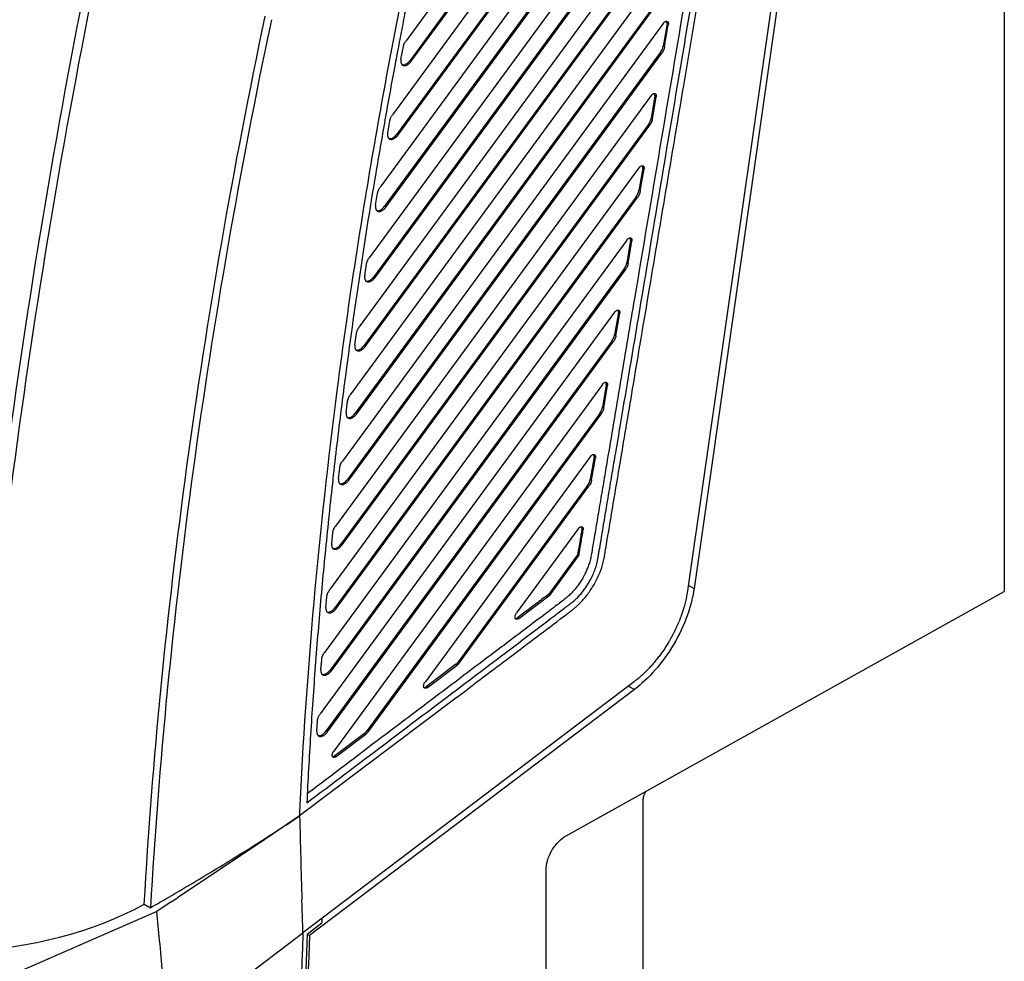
# Model space of a CAD drawing. Header units: millimetres. Extents: x -0.44 to 1.31, y -0.87 to 1.29.
# Tile 176 of 182: x 1 to 1.1, y 0.9 to 1. Entities that reach past the tile are written whole.
import ezdxf

# ---------------------------------------------------------------- set-up
doc = ezdxf.new("R2010")
doc.units = ezdxf.units.MM

msp = doc.modelspace()

# ---------------------------------------------------------------- linework, layer by layer
at = {"color": 7, "linetype": 'Continuous', "lineweight": 25}
for p, q in [((1.10449, 1.09087), (1.10449, 0.94146)), ((1.08676, 1.05581), (1.07043, 0.94156)), ((1.08749, 1.05623), (1.07114, 0.94181)), ((1.07406, 1.03828), (1.03915, 0.99065)), ((1.03929, 0.99057), (1.07421, 1.0382)), ((1.07057, 1.03623), (1.0387, 0.99275)), ((1.07304, 1.03362), (1.03738, 0.98497)), ((1.07276, 1.03052), (1.03785, 0.9829)), ((1.03799, 0.98282), (1.0729, 1.03044)), ((1.06238, 1.02833), (1.04058, 0.99858)), ((1.04072, 0.9985), (1.06253, 1.02825)), ((1.07173, 1.02586), (1.03619, 0.97737)), ((1.05732, 1.02414), (1.04015, 1.00071)), ((1.07145, 1.02275), (1.03668, 0.97532)), ((1.03682, 0.97524), (1.07159, 1.02267)), ((1.07042, 1.01809), (1.03512, 0.96992)), ((1.07014, 1.01499), (1.03563, 0.96791)), ((1.03577, 0.96782), (1.07028, 1.01491)), ((1.06912, 1.01033), (1.03416, 0.96264)), ((1.06883, 1.00722), (1.03469, 0.96065)), ((1.03483, 0.96056), (1.06897, 1.00714)), ((1.06781, 1.00256), (1.03331, 0.9555)), ((1.06822, 1.00254), (1.06781, 1.00012)), ((1.06796, 1.00004), (1.06836, 1.00245)), ((1.06822, 1.00254), (1.06836, 1.00245)), ((1.06823, 1.00263), (1.06837, 1.00254)), ((1.03961, 0.99873), (1.03987, 1.00008)), ((1.06796, 1.00004), (1.06781, 1.00012)), ((1.06753, 0.99946), (1.03386, 0.95353)), ((1.034, 0.95345), (1.06767, 0.99938)), ((1.04072, 0.9985), (1.04058, 0.99858)), ((1.06753, 0.99946), (1.06767, 0.99938)), ((1.0665, 0.9948), (1.03257, 0.94851)), ((1.06691, 0.99477), (1.06651, 0.99236)), ((1.06665, 0.99227), (1.06705, 0.99469)), ((1.06691, 0.99477), (1.06705, 0.99469)), ((1.06692, 0.99486), (1.06706, 0.99478)), ((1.06665, 0.99227), (1.06651, 0.99236)), ((1.06622, 0.99169), (1.03314, 0.94656)), ((1.03328, 0.94648), (1.06636, 0.99161)), ((1.03818, 0.99079), (1.03841, 0.9921)), ((1.06622, 0.99169), (1.06636, 0.99161)), ((1.03929, 0.99057), (1.03915, 0.99065)), ((1.06519, 0.98703), (1.03193, 0.94165)), ((1.06561, 0.98701), (1.0652, 0.98459)), ((1.06534, 0.98451), (1.06575, 0.98692)), ((1.06561, 0.9871), (1.06575, 0.98701)), ((1.06561, 0.98701), (1.06575, 0.98692)), ((1.06491, 0.98393), (1.03251, 0.93973)), ((1.03265, 0.93965), (1.06505, 0.98385)), ((1.03688, 0.98302), (1.03709, 0.9843)), ((1.06491, 0.98393), (1.06505, 0.98385)), ((1.06534, 0.98451), (1.0652, 0.98459)), ((1.03799, 0.98282), (1.03785, 0.9829)), ((1.06388, 0.97927), (1.03138, 0.93492)), ((1.0643, 0.97924), (1.06389, 0.97683)), ((1.06403, 0.97674), (1.06444, 0.97916)), ((1.0643, 0.97924), (1.06444, 0.97916)), ((1.06431, 0.97933), (1.06445, 0.97925)), ((1.03571, 0.97543), (1.0359, 0.97668)), ((1.06403, 0.97674), (1.06389, 0.97683)), ((1.0636, 0.97616), (1.03198, 0.93302)), ((1.03212, 0.93294), (1.06374, 0.97608)), ((1.03682, 0.97524), (1.03668, 0.97532)), ((1.0636, 0.97616), (1.06374, 0.97608)), ((1.06258, 0.9715), (1.03093, 0.92832)), ((1.06299, 0.97148), (1.06258, 0.96906)), ((1.06272, 0.96898), (1.06313, 0.97139)), ((1.06299, 0.97148), (1.06313, 0.97139)), ((1.063, 0.97157), (1.06314, 0.97148)), ((1.03466, 0.968), (1.03482, 0.96923)), ((1.06272, 0.96898), (1.06258, 0.96906)), ((1.06229, 0.9684), (1.03154, 0.92644)), ((1.03168, 0.92636), (1.06244, 0.96832)), ((1.03577, 0.96782), (1.03563, 0.96791)), ((1.06229, 0.9684), (1.06244, 0.96832)), ((1.06127, 0.96374), (1.03237, 0.92431)), ((1.06168, 0.96371), (1.06128, 0.9613)), ((1.06142, 0.96121), (1.06182, 0.96363)), ((1.06168, 0.96371), (1.06182, 0.96363)), ((1.06169, 0.9638), (1.06183, 0.96372)), ((1.03372, 0.96072), (1.03386, 0.96193)), ((1.03483, 0.96056), (1.03469, 0.96065)), ((1.06099, 0.96063), (1.03598, 0.92652)), ((1.03612, 0.92643), (1.06113, 0.96055)), ((1.06099, 0.96063), (1.06113, 0.96055)), ((1.06142, 0.96121), (1.06128, 0.9613)), ((1.05996, 0.95597), (1.0422, 0.93173)), ((1.06037, 0.95595), (1.05997, 0.95353)), ((1.06011, 0.95345), (1.06052, 0.95586)), ((1.06037, 0.95595), (1.06052, 0.95586)), ((1.06038, 0.95604), (1.06052, 0.95595)), ((1.03288, 0.9536), (1.03302, 0.95478)), ((1.034, 0.95345), (1.03386, 0.95353)), ((1.06011, 0.95345), (1.05997, 0.95353)), ((1.05968, 0.95287), (1.04581, 0.93394)), ((1.04595, 0.93386), (1.05982, 0.95279)), ((1.05968, 0.95287), (1.05982, 0.95279)), ((1.03216, 0.94661), (1.03227, 0.94777)), ((1.05865, 0.94821), (1.05202, 0.93916)), ((1.05907, 0.94827), (1.05922, 0.94819)), ((1.05907, 0.94818), (1.05921, 0.9481)), ((1.03328, 0.94648), (1.03314, 0.94656)), ((1.0586, 0.94542), (1.0555, 0.94119)), ((1.05564, 0.94111), (1.05874, 0.94534)), ((1.05874, 0.94534), (1.0586, 0.94542)), ((1.05737, 0.91519), (1.10449, 0.94146)), ((1.03153, 0.93976), (1.03163, 0.9409)), ((1.05229, 0.93857), (1.05564, 0.94111)), ((1.05564, 0.94111), (1.0555, 0.94119)), ((1.03265, 0.93965), (1.03251, 0.93973)), ((1.05229, 0.93857), (1.05215, 0.93865)), ((1.031, 0.93305), (1.03108, 0.93416)), ((1.04595, 0.93386), (1.04581, 0.93394)), ((1.03212, 0.93294), (1.03198, 0.93302)), ((1.04551, 0.93364), (1.04232, 0.93123)), ((1.04246, 0.93114), (1.04566, 0.93356)), ((1.04551, 0.93364), (1.04566, 0.93356)), ((1.06459, 0.93168), (1.02907, 0.90477)), ((1.06472, 0.93094), (1.02976, 0.90446)), ((1.04246, 0.93114), (1.04232, 0.93123)), ((1.04564, 0.93012), (1.02871, 0.91733)), ((1.03056, 0.92645), (1.03062, 0.92754)), ((1.03168, 0.92636), (1.03154, 0.92644)), ((1.03569, 0.92621), (1.03249, 0.9238)), ((1.03263, 0.92372), (1.03583, 0.92613)), ((1.03569, 0.92621), (1.03583, 0.92613)), ((1.03612, 0.92643), (1.03598, 0.92652)), ((1.03263, 0.92372), (1.03249, 0.9238)), ((1.06565, 0.85529), (1.06565, 0.91898)), ((1.02871, 0.91733), (1.02495, 0.91481)), ((1.02495, 0.91481), (1.01556, 0.90852)), ((1.05521, 0.8503), (1.05521, 0.91154)), ((1.01489, 0.90808), (1.01556, 0.90852)), ((1.012, 0.90784), (1.01266, 0.90746)), ((1.01489, 0.90808), (1.01336, 0.90705)), ((1.01336, 0.90705), (0.99363, 0.89844)), ((1.02951, 0.90461), (1.03108, 0.90584)), ((1.03108, 0.90629), (1.03108, 0.90584)), ((1.01456, 0.89378), (1.02907, 0.90477)), ((1.02976, 0.90446), (1.02951, 0.90461))]:
    msp.add_line(p, q, dxfattribs=at)
at = {"color": 250, "linetype": 'Continuous', "lineweight": 25}
for p, q in [((1.07051, 0.94217), (1.07114, 0.94181)), ((1.06409, 0.9313), (1.06472, 0.93094))]:
    msp.add_line(p, q, dxfattribs=at)
at = {"color": 7, "linetype": 'Continuous', "lineweight": 25}
for centre, major_axis, ratio, start_param, end_param in [((1.06787, 1.00242), (0.000254, 0.000431), 0.583769, 5.503394, 6.029313), ((1.06787, 1.00242), (0.000254, 0.000431), 0.583769, 5.293953, 5.503394), ((1.06712, 0.9999), (0.000508, 0.000861), 0.583769, 4.543462, 5.293953), ((1.04017, 0.99902), (0.000508, 0.000861), 0.583769, 3.14728, 4.543462), ((1.06656, 0.99466), (0.000254, 0.000431), 0.583769, 5.503394, 6.029313), ((1.06656, 0.99466), (0.000254, 0.000431), 0.583769, 5.293953, 5.503394), ((1.06581, 0.99213), (0.000508, 0.000861), 0.583769, 4.543462, 5.293954), ((1.03874, 0.99109), (0.000508, 0.000861), 0.583769, 3.14728, 4.543462), ((1.06526, 0.98689), (0.000254, 0.000431), 0.583769, 5.503394, 6.029313), ((1.06526, 0.98689), (0.000254, 0.000431), 0.583769, 5.293954, 5.503394), ((1.0645, 0.98437), (0.000508, 0.000861), 0.583769, 4.543462, 5.293954), ((1.03744, 0.98334), (0.000508, 0.000861), 0.583769, 3.14728, 4.543462), ((1.06395, 0.97913), (0.000254, 0.000431), 0.583769, 5.503394, 6.029313), ((1.06395, 0.97913), (0.000254, 0.000431), 0.583769, 5.293954, 5.503394), ((1.06319, 0.9766), (0.000508, 0.000861), 0.583769, 4.543462, 5.293954), ((1.03627, 0.97576), (0.000508, 0.000861), 0.583769, 3.14728, 4.543462), ((1.06264, 0.97136), (0.000254, 0.000431), 0.583769, 5.503394, 6.029313), ((1.06264, 0.97136), (0.000254, 0.000431), 0.583769, 5.293955, 5.503394), ((1.06188, 0.96884), (0.000508, 0.000861), 0.583769, 4.543462, 5.293954), ((1.03522, 0.96834), (0.000508, 0.000861), 0.583769, 3.14728, 4.543462), ((1.06133, 0.9636), (0.000254, 0.000431), 0.583769, 5.503394, 6.029313), ((1.06133, 0.9636), (0.000254, 0.000431), 0.583769, 5.293958, 5.503394), ((1.03428, 0.96108), (0.000508, 0.000861), 0.583769, 3.14728, 4.543462), ((1.06058, 0.96107), (0.000508, 0.000861), 0.583769, 4.543462, 5.293954), ((1.06002, 0.95583), (0.000254, 0.000431), 0.583769, 5.503394, 6.029313), ((1.06002, 0.95583), (0.000254, 0.000431), 0.583769, 5.293976, 5.503394), ((1.03345, 0.95397), (0.000508, 0.000861), 0.583769, 3.14728, 4.543462), ((1.05927, 0.95331), (0.000508, 0.000861), 0.583769, 4.543462, 5.293999), ((1.05872, 0.94807), (0.000254, 0.000431), 0.583769, 5.503394, 6.029313), ((1.05872, 0.94807), (0.000254, 0.000431), 0.583769, 5.294369, 5.503394), ((1.03273, 0.947), (0.000508, 0.000861), 0.583769, 3.14728, 4.543462), ((1.0321, 0.94016), (0.000508, 0.000861), 0.583769, 3.14728, 4.543462), ((1.05209, 0.93902), (0.000254, 0.000431), 0.583769, 3.14728, 4.098419), ((1.0454, 0.93438), (0.000508, 0.000861), 0.583769, 4.098406, 4.543462), ((1.03157, 0.93346), (0.000508, 0.000861), 0.583769, 3.14728, 4.543462), ((1.04226, 0.9316), (0.000254, 0.000431), 0.583769, 3.14728, 4.098408), ((1.03113, 0.92688), (0.000508, 0.000861), 0.583769, 3.14728, 4.543462), ((1.03557, 0.92695), (0.000508, 0.000861), 0.583769, 4.098408, 4.543462), ((1.03243, 0.92417), (0.000254, 0.000431), 0.583769, 3.14728, 4.098408), ((1.93152, 1.38335), (0.63777, 1.10864), 0.576371, 2.313287, 2.428009)]:
    msp.add_ellipse(centre, major_axis=major_axis, ratio=ratio, start_param=start_param, end_param=end_param, dxfattribs=at)
for points, knots in [([(1.04564, 0.93012), (1.04754, 0.93156), (1.05135, 0.93444), (1.05531, 0.93743), (1.05751, 0.93909), (1.05788, 0.93937), (1.05818, 0.9396), (1.05839, 0.93978), (1.0586, 0.93997), (1.05888, 0.94024), (1.05922, 0.9406), (1.05974, 0.94123), (1.06032, 0.94209), (1.06089, 0.9432), (1.06124, 0.94415), (1.06141, 0.94481), (1.06148, 0.94518), (1.06157, 0.94573), (1.06189, 0.94764), (1.06245, 0.95097), (1.06342, 0.95671), (1.06467, 0.96414), (1.06694, 0.97761), (1.07145, 1.00441), (1.07544, 1.02807), (1.07815, 1.04417)], [0, 0, 0, 0, 0.059294, 0.118528, 0.123121, 0.127715, 0.13012, 0.132281, 0.134546, 0.136812, 0.141368, 0.145927, 0.154984, 0.164086, 0.173169, 0.177745, 0.180036, 0.182332, 0.191519, 0.227481, 0.265018, 0.334152, 0.412014, 0.599978, 1, 1, 1, 1]), ([(1.02948, 0.91874), (1.03224, 0.92082), (1.03726, 0.92461), (1.04404, 0.92974), (1.04935, 0.93375), (1.05317, 0.93664), (1.0555, 0.9384), (1.05672, 0.93932), (1.05731, 0.93977), (1.05776, 0.94011), (1.05816, 0.94042), (1.05853, 0.94075), (1.05886, 0.9411), (1.05917, 0.94148), (1.05946, 0.94187), (1.05972, 0.94227), (1.05998, 0.94271), (1.06023, 0.94321), (1.06046, 0.94376), (1.06064, 0.94432), (1.06075, 0.94482), (1.06083, 0.94528), (1.0609, 0.9457), (1.06098, 0.94614), (1.06105, 0.94657), (1.06122, 0.94758), (1.06148, 0.94915), (1.06184, 0.95129), (1.0622, 0.95343), (1.0625, 0.95521), (1.06287, 0.95735), (1.06341, 0.96056), (1.06431, 0.96591), (1.06588, 0.97526), (1.06808, 0.98831), (1.07085, 1.00479), (1.07385, 1.02256), (1.07591, 1.03483), (1.07698, 1.04119)], [0, 0, 0, 0, 0.075598, 0.137624, 0.18608, 0.220964, 0.242284, 0.249997, 0.254349, 0.258593, 0.262217, 0.265544, 0.268821, 0.272039, 0.275186, 0.278258, 0.281252, 0.285112, 0.289015, 0.292957, 0.296883, 0.299806, 0.303015, 0.306195, 0.309349, 0.312508, 0.328183, 0.343813, 0.359421, 0.375008, 0.38283, 0.40627, 0.445329, 0.500006, 0.610861, 0.731145, 0.860858, 1, 1, 1, 1]), ([(1.07628, 1.0416), (1.07425, 1.02957), (1.0704, 1.0067), (1.06607, 0.98099), (1.06328, 0.96443), (1.0622, 0.958), (1.06147, 0.95369), (1.06111, 0.95154), (1.06075, 0.9494), (1.06047, 0.9477), (1.06025, 0.94646), (1.06013, 0.94574), (1.06003, 0.9451), (1.05988, 0.94455), (1.0597, 0.94406), (1.05952, 0.94363), (1.05934, 0.94325), (1.05913, 0.94287), (1.05889, 0.94247), (1.05858, 0.94204), (1.05825, 0.94162), (1.05788, 0.94122), (1.05748, 0.94085), (1.05703, 0.9405), (1.05653, 0.94012), (1.05591, 0.93965), (1.05472, 0.93875), (1.05248, 0.93706), (1.04879, 0.93427), (1.04366, 0.9304), (1.03708, 0.92543), (1.03222, 0.92175), (1.02955, 0.91973)], [0, 0, 0, 0, 0.265335, 0.504378, 0.567008, 0.630473, 0.646261, 0.662026, 0.677776, 0.69352, 0.699485, 0.70509, 0.709636, 0.713458, 0.716951, 0.720048, 0.722764, 0.725113, 0.728443, 0.731884, 0.735431, 0.739075, 0.742792, 0.746867, 0.751692, 0.756626, 0.763928, 0.784553, 0.818469, 0.865683, 0.926193, 1, 1, 1, 1]), ([(1.02873, 0.91776), (1.02943, 0.93266), (1.03146, 0.95547), (1.03495, 0.97885), (1.03694, 0.99062), (1.03764, 0.99455), (1.03875, 1.00048), (1.03918, 1.0027), (1.03962, 1.00493), (1.03972, 1.00542), (1.03977, 1.00567), (1.03996, 1.00642), (1.04048, 1.00792), (1.04139, 1.00933), (1.04212, 1.01011)], [0, 0, 0, 0, 0.5, 0.75, 0.75, 0.875, 0.875, 0.9375, 0.945313, 0.945313, 0.953125, 0.953125, 0.96875, 1, 1, 1, 1]), ([(1.04241, 1.00954), (1.04237, 1.00949), (1.04227, 1.00938), (1.04214, 1.00922), (1.04201, 1.00906), (1.04188, 1.00889), (1.04176, 1.00872), (1.04164, 1.00856), (1.04153, 1.00839), (1.04143, 1.00822), (1.04133, 1.00805), (1.04123, 1.00788), (1.04114, 1.00771), (1.04106, 1.00754), (1.04098, 1.00737), (1.0409, 1.0072), (1.04083, 1.00704), (1.04077, 1.00687), (1.04071, 1.00672), (1.04066, 1.00656), (1.0406, 1.00637), (1.04053, 1.00612), (1.04045, 1.0058), (1.04037, 1.00541), (1.04028, 1.00492), (1.04013, 1.0042), (1.03995, 1.00328), (1.03974, 1.00218), (1.03953, 1.0011), (1.03933, 1.00004), (1.03913, 0.999), (1.03882, 0.99735), (1.0384, 0.99508), (1.03788, 0.99219), (1.03738, 0.9893), (1.03639, 0.98352), (1.03503, 0.97489), (1.03379, 0.966), (1.03299, 0.95968), (1.03254, 0.95589), (1.03212, 0.95212), (1.03172, 0.94836), (1.03135, 0.94461), (1.031, 0.94088), (1.03068, 0.93716), (1.03039, 0.93345), (1.03012, 0.92975), (1.02988, 0.92607), (1.02966, 0.92239), (1.02954, 0.91995), (1.02948, 0.91874)], [0, 0, 0, 0, 0.002083, 0.004146, 0.006187, 0.008205, 0.010197, 0.012161, 0.014098, 0.016005, 0.017886, 0.019742, 0.021573, 0.023381, 0.025168, 0.026934, 0.028679, 0.0304, 0.032096, 0.033526, 0.035535, 0.038118, 0.041305, 0.045572, 0.050841, 0.056823, 0.068805, 0.080584, 0.092164, 0.103538, 0.114706, 0.12567, 0.156805, 0.187964, 0.219146, 0.250352, 0.375361, 0.500238, 0.541948, 0.58365, 0.625338, 0.667006, 0.708657, 0.750293, 0.791918, 0.833537, 0.875154, 0.916774, 0.958391, 1, 1, 1, 1]), ([(1.06781, 1.00256), (1.06782, 1.00258), (1.06785, 1.00261), (1.06789, 1.00265), (1.06793, 1.00269), (1.06799, 1.00274), (1.06808, 1.00279), (1.06818, 1.0028), (1.06827, 1.00278), (1.06833, 1.00272), (1.06836, 1.00264), (1.06837, 1.00258), (1.06837, 1.00254)], [0, 0, 0, 0, 0.057708, 0.114728, 0.171979, 0.230365, 0.364191, 0.500192, 0.633757, 0.770018, 0.884304, 1, 1, 1, 1]), ([(1.03987, 1.00008), (1.03987, 1.0001), (1.03988, 1.00016), (1.03991, 1.00024), (1.03993, 1.00032), (1.03998, 1.00043), (1.04005, 1.00056), (1.04012, 1.00066), (1.04015, 1.00071)], [0, 0, 0, 0, 0.125593, 0.250144, 0.374686, 0.500252, 0.750144, 1, 1, 1, 1]), ([(1.06796, 1.00004), (1.06795, 1.00001), (1.06794, 0.99996), (1.06792, 0.99987), (1.06789, 0.99979), (1.06784, 0.99967), (1.06777, 0.99953), (1.0677, 0.99943), (1.06767, 0.99938)], [0, 0, 0, 0, 0.12564, 0.250156, 0.374661, 0.500272, 0.750155, 1, 1, 1, 1]), ([(1.03961, 0.99873), (1.03961, 0.9987), (1.0396, 0.99864), (1.03959, 0.99856), (1.03959, 0.99848), (1.0396, 0.9984), (1.03962, 0.99833), (1.03964, 0.99827), (1.03966, 0.99822), (1.03969, 0.99817), (1.03973, 0.99813), (1.03977, 0.99809), (1.03981, 0.99807), (1.03986, 0.99805), (1.03993, 0.99803), (1.04003, 0.99802), (1.04017, 0.99805), (1.04031, 0.99812), (1.04046, 0.99822), (1.0406, 0.99834), (1.04068, 0.99845), (1.04072, 0.9985)], [0, 0, 0, 0, 0.042591, 0.084498, 0.125721, 0.166259, 0.206114, 0.245284, 0.28377, 0.321572, 0.35869, 0.395124, 0.430874, 0.465939, 0.500321, 0.583623, 0.666917, 0.750201, 0.833476, 0.916743, 1, 1, 1, 1]), ([(1.0665, 0.9948), (1.06651, 0.99481), (1.06654, 0.99484), (1.06658, 0.99489), (1.06662, 0.99493), (1.06669, 0.99498), (1.06677, 0.99502), (1.06687, 0.99504), (1.06696, 0.99502), (1.06702, 0.99496), (1.06706, 0.99488), (1.06706, 0.99481), (1.06706, 0.99478)], [0, 0, 0, 0, 0.057708, 0.114728, 0.171979, 0.230365, 0.364191, 0.500192, 0.633757, 0.770018, 0.884304, 1, 1, 1, 1]), ([(1.03841, 0.9921), (1.03842, 0.99213), (1.03843, 0.99218), (1.03845, 0.99226), (1.03848, 0.99235), (1.03852, 0.99246), (1.03859, 0.9926), (1.03866, 0.9927), (1.0387, 0.99275)], [0, 0, 0, 0, 0.125623, 0.250151, 0.37467, 0.500265, 0.750151, 1, 1, 1, 1]), ([(1.06665, 0.99227), (1.06664, 0.99225), (1.06663, 0.99219), (1.06661, 0.99211), (1.06658, 0.99202), (1.06653, 0.99191), (1.06646, 0.99177), (1.06639, 0.99166), (1.06636, 0.99161)], [0, 0, 0, 0, 0.12564, 0.250156, 0.374661, 0.500272, 0.750155, 1, 1, 1, 1]), ([(1.03818, 0.99079), (1.03818, 0.99076), (1.03817, 0.9907), (1.03816, 0.99061), (1.03817, 0.99053), (1.03817, 0.99046), (1.03819, 0.99039), (1.03821, 0.99033), (1.03824, 0.99028), (1.03827, 0.99023), (1.03831, 0.99019), (1.03835, 0.99016), (1.03839, 0.99013), (1.03843, 0.99011), (1.0385, 0.99009), (1.03861, 0.99009), (1.03874, 0.99012), (1.03889, 0.99019), (1.03903, 0.99029), (1.03917, 0.99041), (1.03925, 0.99052), (1.03929, 0.99057)], [0, 0, 0, 0, 0.042504, 0.084338, 0.125503, 0.165998, 0.205823, 0.244979, 0.283464, 0.32128, 0.358427, 0.394904, 0.430711, 0.465848, 0.500317, 0.583619, 0.666912, 0.750197, 0.833474, 0.916741, 1, 1, 1, 1]), ([(1.06519, 0.98703), (1.0652, 0.98705), (1.06523, 0.98708), (1.06527, 0.98712), (1.06531, 0.98716), (1.06538, 0.98721), (1.06546, 0.98726), (1.06556, 0.98727), (1.06565, 0.98725), (1.06571, 0.98719), (1.06575, 0.98711), (1.06575, 0.98705), (1.06575, 0.98701)], [0, 0, 0, 0, 0.057708, 0.114728, 0.171979, 0.230365, 0.364191, 0.500192, 0.633757, 0.770018, 0.884304, 1, 1, 1, 1]), ([(1.03709, 0.9843), (1.03709, 0.98433), (1.0371, 0.98439), (1.03713, 0.98447), (1.03716, 0.98456), (1.0372, 0.98467), (1.03727, 0.98482), (1.03734, 0.98492), (1.03738, 0.98497)], [0, 0, 0, 0, 0.125653, 0.250159, 0.374655, 0.500277, 0.750159, 1, 1, 1, 1]), ([(1.06534, 0.98451), (1.06534, 0.98448), (1.06532, 0.98443), (1.0653, 0.98434), (1.06527, 0.98426), (1.06523, 0.98414), (1.06516, 0.984), (1.06509, 0.9839), (1.06505, 0.98385)], [0, 0, 0, 0, 0.12564, 0.250156, 0.374661, 0.500272, 0.750155, 1, 1, 1, 1]), ([(1.03688, 0.98302), (1.03688, 0.98299), (1.03687, 0.98293), (1.03687, 0.98285), (1.03687, 0.98277), (1.03688, 0.9827), (1.0369, 0.98263), (1.03692, 0.98258), (1.03695, 0.98252), (1.03698, 0.98248), (1.03701, 0.98244), (1.03705, 0.98241), (1.0371, 0.98238), (1.03714, 0.98236), (1.03721, 0.98234), (1.03732, 0.98234), (1.03745, 0.98237), (1.03759, 0.98244), (1.03774, 0.98254), (1.03787, 0.98266), (1.03795, 0.98277), (1.03799, 0.98282)], [0, 0, 0, 0, 0.04242, 0.084184, 0.125292, 0.165744, 0.205541, 0.244682, 0.283168, 0.320997, 0.358172, 0.39469, 0.430553, 0.46576, 0.500312, 0.583614, 0.666908, 0.750194, 0.833471, 0.91674, 1, 1, 1, 1]), ([(1.06388, 0.97927), (1.0639, 0.97928), (1.06392, 0.97931), (1.06396, 0.97936), (1.06401, 0.9794), (1.06407, 0.97945), (1.06416, 0.97949), (1.06426, 0.97951), (1.06434, 0.97949), (1.0644, 0.97943), (1.06444, 0.97935), (1.06444, 0.97928), (1.06445, 0.97925)], [0, 0, 0, 0, 0.057708, 0.114728, 0.171979, 0.230365, 0.364191, 0.500192, 0.633757, 0.770018, 0.884304, 1, 1, 1, 1]), ([(1.0359, 0.97668), (1.0359, 0.97671), (1.03591, 0.97677), (1.03593, 0.97686), (1.03596, 0.97694), (1.03601, 0.97706), (1.03608, 0.97721), (1.03615, 0.97731), (1.03619, 0.97737)], [0, 0, 0, 0, 0.125683, 0.250167, 0.374639, 0.50029, 0.750166, 1, 1, 1, 1]), ([(1.06403, 0.97674), (1.06403, 0.97672), (1.06402, 0.97666), (1.06399, 0.97658), (1.06396, 0.97649), (1.06392, 0.97638), (1.06385, 0.97624), (1.06378, 0.97613), (1.06374, 0.97608)], [0, 0, 0, 0, 0.12564, 0.250156, 0.374661, 0.500272, 0.750155, 1, 1, 1, 1]), ([(1.03571, 0.97543), (1.03571, 0.9754), (1.0357, 0.97534), (1.0357, 0.97526), (1.0357, 0.97518), (1.03571, 0.97511), (1.03573, 0.97505), (1.03575, 0.97499), (1.03578, 0.97494), (1.03581, 0.97489), (1.03585, 0.97486), (1.03589, 0.97482), (1.03593, 0.9748), (1.03598, 0.97478), (1.03605, 0.97477), (1.03615, 0.97476), (1.03629, 0.9748), (1.03643, 0.97486), (1.03657, 0.97496), (1.0367, 0.97509), (1.03678, 0.97519), (1.03682, 0.97524)], [0, 0, 0, 0, 0.042338, 0.084034, 0.125087, 0.165499, 0.205268, 0.244395, 0.28288, 0.320723, 0.357924, 0.394483, 0.4304, 0.465675, 0.500308, 0.58361, 0.666904, 0.750191, 0.833468, 0.916738, 1, 1, 1, 1]), ([(1.06258, 0.9715), (1.06259, 0.97152), (1.06261, 0.97155), (1.06266, 0.97159), (1.0627, 0.97163), (1.06276, 0.97168), (1.06285, 0.97173), (1.06295, 0.97174), (1.06304, 0.97172), (1.0631, 0.97166), (1.06313, 0.97158), (1.06314, 0.97152), (1.06314, 0.97148)], [0, 0, 0, 0, 0.057708, 0.114728, 0.171979, 0.230365, 0.364191, 0.500192, 0.633757, 0.770018, 0.884304, 1, 1, 1, 1]), ([(1.03482, 0.96923), (1.03483, 0.96926), (1.03484, 0.96931), (1.03486, 0.9694), (1.03489, 0.96949), (1.03493, 0.96961), (1.03501, 0.96976), (1.03508, 0.96987), (1.03512, 0.96992)], [0, 0, 0, 0, 0.125713, 0.250174, 0.374624, 0.500303, 0.750174, 1, 1, 1, 1]), ([(1.06272, 0.96898), (1.06272, 0.96895), (1.06271, 0.9689), (1.06269, 0.96881), (1.06266, 0.96873), (1.06261, 0.96861), (1.06254, 0.96847), (1.06247, 0.96837), (1.06244, 0.96832)], [0, 0, 0, 0, 0.12564, 0.250156, 0.374661, 0.500272, 0.750155, 1, 1, 1, 1]), ([(1.03466, 0.968), (1.03465, 0.96797), (1.03465, 0.96791), (1.03465, 0.96783), (1.03465, 0.96776), (1.03466, 0.96769), (1.03468, 0.96763), (1.0347, 0.96757), (1.03473, 0.96752), (1.03476, 0.96747), (1.0348, 0.96744), (1.03484, 0.96741), (1.03488, 0.96738), (1.03493, 0.96737), (1.035, 0.96735), (1.0351, 0.96735), (1.03524, 0.96738), (1.03538, 0.96745), (1.03552, 0.96755), (1.03565, 0.96767), (1.03573, 0.96777), (1.03577, 0.96782)], [0, 0, 0, 0, 0.042258, 0.083888, 0.124888, 0.16526, 0.205002, 0.244116, 0.282601, 0.320457, 0.357683, 0.394282, 0.430251, 0.465591, 0.500303, 0.583606, 0.666901, 0.750187, 0.833466, 0.916737, 1, 1, 1, 1]), ([(1.06127, 0.96374), (1.06128, 0.96375), (1.06131, 0.96378), (1.06135, 0.96383), (1.06139, 0.96387), (1.06145, 0.96392), (1.06154, 0.96396), (1.06164, 0.96398), (1.06173, 0.96396), (1.06179, 0.9639), (1.06183, 0.96382), (1.06183, 0.96375), (1.06183, 0.96372)], [0, 0, 0, 0, 0.057708, 0.114728, 0.171979, 0.230365, 0.364191, 0.500192, 0.633757, 0.770018, 0.884304, 1, 1, 1, 1]), ([(1.03386, 0.96193), (1.03387, 0.96196), (1.03388, 0.96202), (1.0339, 0.96211), (1.03393, 0.9622), (1.03398, 0.96232), (1.03405, 0.96247), (1.03412, 0.96258), (1.03416, 0.96264)], [0, 0, 0, 0, 0.125744, 0.250182, 0.374608, 0.500316, 0.750181, 1, 1, 1, 1]), ([(1.03372, 0.96072), (1.03371, 0.9607), (1.03371, 0.96064), (1.03371, 0.96056), (1.03371, 0.96049), (1.03373, 0.96042), (1.03374, 0.96036), (1.03377, 0.9603), (1.0338, 0.96025), (1.03383, 0.96021), (1.03387, 0.96017), (1.03391, 0.96014), (1.03395, 0.96012), (1.034, 0.9601), (1.03407, 0.96009), (1.03417, 0.96009), (1.0343, 0.96012), (1.03444, 0.96019), (1.03458, 0.96029), (1.03471, 0.96041), (1.03479, 0.96051), (1.03483, 0.96056)], [0, 0, 0, 0, 0.042181, 0.083746, 0.124695, 0.165028, 0.204744, 0.243845, 0.282329, 0.320197, 0.35745, 0.394086, 0.430106, 0.465511, 0.500299, 0.583602, 0.666897, 0.750184, 0.833464, 0.916736, 1, 1, 1, 1]), ([(1.06142, 0.96121), (1.06141, 0.96119), (1.0614, 0.96113), (1.06138, 0.96105), (1.06135, 0.96096), (1.0613, 0.96085), (1.06123, 0.96071), (1.06116, 0.9606), (1.06113, 0.96055)], [0, 0, 0, 0, 0.12564, 0.250156, 0.374661, 0.500272, 0.750155, 1, 1, 1, 1]), ([(1.05996, 0.95597), (1.05997, 0.95599), (1.06, 0.95602), (1.06004, 0.95606), (1.06008, 0.9561), (1.06015, 0.95615), (1.06023, 0.9562), (1.06033, 0.95621), (1.06042, 0.95619), (1.06048, 0.95613), (1.06052, 0.95605), (1.06052, 0.95599), (1.06052, 0.95595)], [0, 0, 0, 0, 0.057708, 0.114728, 0.171979, 0.230365, 0.364191, 0.500192, 0.633757, 0.770018, 0.884304, 1, 1, 1, 1]), ([(1.03302, 0.95478), (1.03302, 0.95481), (1.03303, 0.95487), (1.03305, 0.95496), (1.03308, 0.95505), (1.03312, 0.95518), (1.0332, 0.95533), (1.03328, 0.95545), (1.03331, 0.9555)], [0, 0, 0, 0, 0.125774, 0.25019, 0.374592, 0.500329, 0.750189, 1, 1, 1, 1]), ([(1.03288, 0.9536), (1.03288, 0.95357), (1.03288, 0.95352), (1.03288, 0.95344), (1.03289, 0.95336), (1.0329, 0.9533), (1.03292, 0.95324), (1.03294, 0.95318), (1.03297, 0.95313), (1.03301, 0.95309), (1.03304, 0.95306), (1.03308, 0.95303), (1.03313, 0.95301), (1.03317, 0.95299), (1.03324, 0.95298), (1.03334, 0.95298), (1.03348, 0.95301), (1.03362, 0.95308), (1.03375, 0.95318), (1.03389, 0.9533), (1.03396, 0.9534), (1.034, 0.95345)], [0, 0, 0, 0, 0.042106, 0.083608, 0.124507, 0.164802, 0.204493, 0.243581, 0.282065, 0.319945, 0.357222, 0.393896, 0.429965, 0.465432, 0.500295, 0.583598, 0.666893, 0.750181, 0.833462, 0.916734, 1, 1, 1, 1]), ([(1.06011, 0.95345), (1.0601, 0.95342), (1.06009, 0.95337), (1.06007, 0.95328), (1.06004, 0.9532), (1.06, 0.95308), (1.05993, 0.95294), (1.05986, 0.95284), (1.05982, 0.95279)], [0, 0, 0, 0, 0.1256404, 0.2501558, 0.3746613, 0.5002721, 0.7501555, 1, 1, 1, 1]), ([(1.03227, 0.94777), (1.03228, 0.9478), (1.03228, 0.94786), (1.0323, 0.94795), (1.03233, 0.94805), (1.03238, 0.94818), (1.03245, 0.94834), (1.03253, 0.94845), (1.03257, 0.94851)], [0, 0, 0, 0, 0.1258051, 0.2501973, 0.3745762, 0.5003421, 0.7501968, 1, 1, 1, 1]), ([(1.05907, 0.94818), (1.05902, 0.94788), (1.05897, 0.94758), (1.05892, 0.94728), (1.05886, 0.94697), (1.05881, 0.94666), (1.05876, 0.94635), (1.05871, 0.94604), (1.05865, 0.94573), (1.0586, 0.94542)], [0, 0, 0, 0, 0.001015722, 0.001015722, 0.001015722, 0.002072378, 0.002072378, 0.002072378, 0.00312904, 0.00312904, 0.00312904, 0.00312904]), ([(1.05865, 0.94821), (1.05867, 0.94822), (1.05869, 0.94825), (1.05873, 0.9483), (1.05878, 0.94834), (1.05884, 0.94839), (1.05893, 0.94843), (1.05903, 0.94845), (1.05911, 0.94843), (1.05917, 0.94837), (1.05921, 0.94829), (1.05921, 0.94822), (1.05922, 0.94819)], [0, 0, 0, 0, 0.057708, 0.114728, 0.171979, 0.230365, 0.364191, 0.500192, 0.633757, 0.770018, 0.884304, 1, 1, 1, 1]), ([(1.05874, 0.94534), (1.05876, 0.94545), (1.05878, 0.94557), (1.05882, 0.94581), (1.05884, 0.94593), (1.0589, 0.94627), (1.05894, 0.9465), (1.05905, 0.94718), (1.05913, 0.94764), (1.05921, 0.9481)], [0, 0, 0, 0, 0.125, 0.125, 0.25, 0.25, 0.5, 0.5, 1, 1, 1, 1]), ([(1.03216, 0.94661), (1.03216, 0.94658), (1.03215, 0.94653), (1.03215, 0.94644), (1.03216, 0.94637), (1.03218, 0.9463), (1.0322, 0.94623), (1.03223, 0.94618), (1.03227, 0.94613), (1.03231, 0.94609), (1.03235, 0.94606), (1.0324, 0.94604), (1.03245, 0.94602), (1.03252, 0.94601), (1.03262, 0.94601), (1.03276, 0.94604), (1.03289, 0.94611), (1.03303, 0.94621), (1.03316, 0.94633), (1.03324, 0.94643), (1.03328, 0.94648)], [0, 0, 0, 0, 0.045507, 0.09032, 0.134439, 0.177863, 0.220594, 0.26263, 0.303973, 0.344622, 0.384576, 0.423837, 0.462404, 0.500277, 0.583582, 0.66688, 0.750171, 0.833455, 0.916731, 1, 1, 1, 1]), ([(1.03163, 0.9409), (1.03163, 0.94092), (1.03164, 0.94097), (1.03165, 0.94105), (1.03167, 0.94112), (1.03169, 0.9412), (1.03174, 0.94132), (1.03181, 0.94147), (1.03189, 0.94159), (1.03193, 0.94165)], [0, 0, 0, 0, 0.10084, 0.200558, 0.299893, 0.399593, 0.500398, 0.750226, 1, 1, 1, 1]), ([(1.07043, 0.94156), (1.07041, 0.94146), (1.07038, 0.94128), (1.07033, 0.94099), (1.07027, 0.9407), (1.07021, 0.94041), (1.07013, 0.94012), (1.07005, 0.93982), (1.06996, 0.93951), (1.06986, 0.93921), (1.06976, 0.9389), (1.06964, 0.93859), (1.06952, 0.93828), (1.06939, 0.93797), (1.06925, 0.93766), (1.0691, 0.93734), (1.06895, 0.93703), (1.06878, 0.93672), (1.06861, 0.9364), (1.06841, 0.93605), (1.06817, 0.93566), (1.0679, 0.93524), (1.0676, 0.93481), (1.06728, 0.93439), (1.06695, 0.93397), (1.0666, 0.93355), (1.06623, 0.93315), (1.06584, 0.93276), (1.06544, 0.93238), (1.06502, 0.93201), (1.06474, 0.93179), (1.06459, 0.93168)], [0, 0, 0, 0, 0.026071, 0.052338, 0.078801, 0.105459, 0.132314, 0.159365, 0.186612, 0.214055, 0.241694, 0.269529, 0.29756, 0.325787, 0.35421, 0.382829, 0.411645, 0.440656, 0.469864, 0.499267, 0.540065, 0.581808, 0.624495, 0.668127, 0.712704, 0.758225, 0.804691, 0.852101, 0.900456, 0.949756, 1, 1, 1, 1]), ([(1.07114, 0.94181), (1.071, 0.94089), (1.07076, 0.93989), (1.07002, 0.93784), (1.06953, 0.93679), (1.06835, 0.9348), (1.06767, 0.93386), (1.06622, 0.93221), (1.06546, 0.93151), (1.06472, 0.93094)], [0, 0, 0, 0, 0.25, 0.25, 0.5, 0.5, 0.75, 0.75, 1, 1, 1, 1]), ([(1.0555, 0.94119), (1.05526, 0.941), (1.05501, 0.94082), (1.05477, 0.94064), (1.05433, 0.94031), (1.05389, 0.93998), (1.05346, 0.93964), (1.05302, 0.93931), (1.05258, 0.93898), (1.05215, 0.93865)], [0, 0, 0, 0, 0.001038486, 0.001038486, 0.001038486, 0.002898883, 0.002898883, 0.002898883, 0.00475928, 0.00475928, 0.00475928, 0.00475928]), ([(1.03153, 0.93976), (1.03153, 0.93974), (1.03152, 0.93968), (1.03153, 0.9396), (1.03154, 0.93952), (1.03156, 0.93945), (1.03158, 0.93939), (1.03161, 0.93934), (1.03165, 0.93929), (1.03169, 0.93925), (1.03173, 0.93922), (1.03178, 0.9392), (1.03183, 0.93918), (1.0319, 0.93917), (1.032, 0.93917), (1.03213, 0.93921), (1.03227, 0.93928), (1.03241, 0.93938), (1.03254, 0.9395), (1.03261, 0.9396), (1.03265, 0.93965)], [0, 0, 0, 0, 0.04543, 0.09018, 0.13425, 0.17764, 0.220349, 0.262378, 0.303727, 0.344397, 0.384386, 0.423695, 0.462324, 0.500273, 0.583578, 0.666877, 0.750168, 0.833453, 0.91673, 1, 1, 1, 1]), ([(1.05229, 0.93857), (1.05227, 0.93856), (1.05223, 0.93853), (1.05218, 0.93851), (1.05213, 0.93849), (1.05208, 0.93848), (1.05202, 0.93849), (1.05195, 0.93852), (1.05189, 0.93859), (1.05187, 0.93871), (1.05187, 0.93882), (1.0519, 0.93892), (1.05194, 0.93904), (1.052, 0.93912), (1.05202, 0.93916)], [0, 0, 0, 0, 0.0553061, 0.1093755, 0.1634277, 0.2186832, 0.2866887, 0.3545853, 0.5003064, 0.6460252, 0.7139251, 0.7819216, 0.8909237, 1, 1, 1, 1]), ([(1.03108, 0.93416), (1.03108, 0.93418), (1.03109, 0.93423), (1.0311, 0.93431), (1.03112, 0.93439), (1.03114, 0.93447), (1.03119, 0.93458), (1.03126, 0.93474), (1.03134, 0.93486), (1.03138, 0.93492)], [0, 0, 0, 0, 0.100872, 0.200579, 0.299889, 0.399578, 0.500413, 0.750235, 1, 1, 1, 1]), ([(1.031, 0.93305), (1.031, 0.93302), (1.03099, 0.93296), (1.031, 0.93288), (1.03101, 0.93281), (1.03103, 0.93274), (1.03105, 0.93268), (1.03108, 0.93263), (1.03112, 0.93258), (1.03116, 0.93254), (1.0312, 0.93251), (1.03125, 0.93249), (1.0313, 0.93247), (1.03137, 0.93246), (1.03147, 0.93247), (1.03161, 0.9325), (1.03174, 0.93257), (1.03188, 0.93267), (1.032, 0.93279), (1.03208, 0.93289), (1.03212, 0.93294)], [0, 0, 0, 0, 0.045355, 0.090044, 0.134066, 0.177421, 0.22011, 0.262132, 0.303488, 0.344177, 0.3842, 0.423556, 0.462246, 0.500269, 0.583575, 0.666874, 0.750165, 0.833451, 0.916729, 1, 1, 1, 1]), ([(1.04595, 0.93386), (1.04593, 0.93384), (1.04589, 0.93379), (1.04584, 0.93373), (1.04578, 0.93367), (1.04572, 0.93361), (1.04568, 0.93358), (1.04566, 0.93356)], [0, 0, 0, 0, 0.201608, 0.400805, 0.599191, 0.798388, 1, 1, 1, 1]), ([(1.04246, 0.93114), (1.04244, 0.93113), (1.04241, 0.93111), (1.04235, 0.93108), (1.0423, 0.93106), (1.04225, 0.93106), (1.0422, 0.93106), (1.04213, 0.93109), (1.04206, 0.93116), (1.04204, 0.93128), (1.04205, 0.93139), (1.04207, 0.93149), (1.04211, 0.93161), (1.04217, 0.93169), (1.0422, 0.93173)], [0, 0, 0, 0, 0.055306, 0.109376, 0.163428, 0.218683, 0.286689, 0.354585, 0.500306, 0.646025, 0.713925, 0.781921, 0.890924, 1, 1, 1, 1]), ([(1.03062, 0.92754), (1.03063, 0.92757), (1.03063, 0.92762), (1.03064, 0.9277), (1.03066, 0.92778), (1.03069, 0.92786), (1.03072, 0.92795), (1.03077, 0.92807), (1.03084, 0.9282), (1.0309, 0.92828), (1.03093, 0.92832)], [0, 0, 0, 0, 0.100845, 0.200485, 0.299714, 0.399335, 0.500142, 0.667405, 0.832789, 1, 1, 1, 1]), ([(1.03056, 0.92645), (1.03056, 0.92642), (1.03055, 0.92637), (1.03056, 0.92629), (1.03057, 0.92622), (1.03059, 0.92615), (1.03062, 0.92609), (1.03065, 0.92604), (1.03068, 0.926), (1.03072, 0.92596), (1.03077, 0.92593), (1.03081, 0.92591), (1.03086, 0.92589), (1.03094, 0.92588), (1.03104, 0.92589), (1.03117, 0.92593), (1.0313, 0.92599), (1.03144, 0.92609), (1.03157, 0.92621), (1.03164, 0.92631), (1.03168, 0.92636)], [0, 0, 0, 0, 0.045282, 0.089911, 0.133886, 0.177208, 0.219877, 0.261892, 0.303254, 0.343963, 0.384018, 0.42342, 0.46217, 0.500266, 0.583571, 0.66687, 0.750163, 0.833449, 0.916728, 1, 1, 1, 1]), ([(1.03612, 0.92643), (1.0361, 0.92641), (1.03607, 0.92636), (1.03601, 0.9263), (1.03595, 0.92624), (1.03589, 0.92618), (1.03585, 0.92615), (1.03583, 0.92613)], [0, 0, 0, 0, 0.2016085, 0.4008046, 0.5991907, 0.7983885, 1, 1, 1, 1]), ([(1.03263, 0.92372), (1.03261, 0.92371), (1.03258, 0.92368), (1.03253, 0.92365), (1.03247, 0.92364), (1.03242, 0.92363), (1.03237, 0.92363), (1.0323, 0.92366), (1.03223, 0.92374), (1.03221, 0.92386), (1.03222, 0.92396), (1.03224, 0.92406), (1.03229, 0.92418), (1.03234, 0.92426), (1.03237, 0.92431)], [0, 0, 0, 0, 0.055306, 0.109376, 0.163428, 0.218683, 0.286689, 0.354585, 0.500306, 0.646025, 0.713925, 0.781921, 0.890924, 1, 1, 1, 1]), ([(1.06565, 0.91898), (1.06566, 0.91914), (1.06569, 0.91939), (1.06581, 0.91974), (1.0659, 0.9199), (1.06593, 0.91997)], [0, 0, 0, 0, 0.50796, 0.783891, 1, 1, 1, 1]), ([(1.05521, 0.91154), (1.05521, 0.91183), (1.05526, 0.91216), (1.05547, 0.91288), (1.05563, 0.91327), (1.05605, 0.91398), (1.05631, 0.91431), (1.05684, 0.91484), (1.05711, 0.91505), (1.05737, 0.91519)], [0, 0, 0, 0, 0.25, 0.25, 0.5, 0.5, 0.75, 0.75, 1, 1, 1, 1]), ([(1.02907, 0.90477), (1.02905, 0.90536), (1.02901, 0.90655), (1.02897, 0.90773), (1.02895, 0.90833)], [0, 0, 0, 0, 0.499997, 1, 1, 1, 1]), ([(1.01456, 0.89378), (1.01446, 0.89488), (1.01427, 0.8971), (1.01397, 0.9005), (1.01367, 0.90381), (1.01346, 0.90602), (1.01336, 0.90705)], [0, 0, 0, 0, 0.2500006, 0.500001, 0.7676009, 1, 1, 1, 1]), ([(1.02907, 0.90477), (1.02903, 0.9038), (1.02896, 0.90186), (1.02887, 0.89897), (1.02878, 0.89607), (1.02869, 0.89318), (1.02862, 0.89029), (1.02855, 0.88741), (1.02849, 0.88453), (1.02843, 0.88165), (1.02838, 0.87878), (1.02834, 0.87591), (1.0283, 0.87304), (1.02828, 0.87018), (1.02825, 0.86732), (1.02824, 0.86446), (1.02823, 0.86161), (1.02823, 0.85876), (1.02824, 0.85592), (1.02825, 0.85308), (1.02827, 0.85024), (1.0283, 0.84741), (1.02833, 0.84458), (1.02837, 0.84176), (1.02842, 0.83893), (1.02847, 0.83612), (1.02853, 0.8333), (1.0286, 0.83049), (1.02867, 0.82769), (1.02875, 0.82489), (1.02884, 0.82209), (1.02894, 0.8193), (1.02904, 0.81651), (1.02915, 0.81372), (1.02926, 0.81094), (1.02938, 0.80817), (1.02951, 0.80539), (1.02965, 0.80262), (1.02979, 0.79986), (1.02994, 0.7971), (1.0301, 0.79434), (1.03026, 0.79159), (1.03043, 0.78884), (1.03061, 0.7861), (1.03079, 0.78336), (1.03098, 0.78063), (1.03118, 0.7779), (1.03131, 0.77608), (1.03138, 0.77517)], [0, 0, 0, 0, 0.02173, 0.04346, 0.06519, 0.086921, 0.108652, 0.130384, 0.152116, 0.173848, 0.195581, 0.217315, 0.239049, 0.260783, 0.282517, 0.304253, 0.325988, 0.347724, 0.36946, 0.391197, 0.412934, 0.434672, 0.45641, 0.478149, 0.499887, 0.521627, 0.543367, 0.565107, 0.586847, 0.608588, 0.63033, 0.652072, 0.673814, 0.695557, 0.7173, 0.739044, 0.760788, 0.782532, 0.804277, 0.826022, 0.847768, 0.869514, 0.891261, 0.913008, 0.934755, 0.956503, 0.978251, 1, 1, 1, 1]), ([(1.02976, 0.90446), (1.02891, 0.88085), (1.02873, 0.85754), (1.02974, 0.81165), (1.03093, 0.78909), (1.03467, 0.74486), (1.03722, 0.72319), (1.04367, 0.68091), (1.04757, 0.66029), (1.05212, 0.64025)], [0, 0, 0, 0, 0.25, 0.25, 0.5, 0.5, 0.75, 0.75, 1, 1, 1, 1])]:
    msp.add_open_spline(points, degree=3, knots=knots, dxfattribs=at)
for points in [[(0.99215, 0.90331), (0.99423, 0.93812), (0.99904, 0.9741), (1.0065, 1.01078)], [(1.0073, 1.01032), (0.99983, 0.97363), (0.99503, 0.93767), (0.99295, 0.90285)], [(1.012, 0.90784), (1.01378, 0.93873), (1.01814, 0.97071), (1.02501, 1.00335)], [(1.02567, 1.00297), (1.0188, 0.97033), (1.01444, 0.93835), (1.01266, 0.90746)], [(1.06837, 1.00254), (1.06837, 1.00252), (1.06837, 1.00249), (1.06836, 1.00245)], [(1.06706, 0.99478), (1.06706, 0.99475), (1.06706, 0.99472), (1.06705, 0.99469)], [(1.06575, 0.98701), (1.06575, 0.98699), (1.06575, 0.98696), (1.06575, 0.98692)], [(1.06445, 0.97925), (1.06445, 0.97922), (1.06444, 0.97919), (1.06444, 0.97916)], [(1.06314, 0.97148), (1.06314, 0.97145), (1.06314, 0.97143), (1.06313, 0.97139)], [(1.06183, 0.96372), (1.06183, 0.96369), (1.06183, 0.96366), (1.06182, 0.96363)], [(1.06052, 0.95595), (1.06052, 0.95592), (1.06052, 0.9559), (1.06052, 0.95586)], [(1.05922, 0.94819), (1.05922, 0.94816), (1.05921, 0.94813), (1.05921, 0.9481)], [(1.02488, 0.91484), (1.02617, 0.91566), (1.02745, 0.91649), (1.02871, 0.91733)], [(1.02871, 0.91733), (1.02872, 0.91747), (1.02873, 0.91762), (1.02873, 0.91776)], [(1.02871, 0.91733), (1.02878, 0.91432), (1.02886, 0.91132), (1.02895, 0.90833)], [(1.01945, 0.91146), (1.02128, 0.91257), (1.02309, 0.9137), (1.02488, 0.91484)], [(1.01431, 0.90841), (1.01604, 0.90942), (1.01775, 0.91043), (1.01945, 0.91146)], [(0.99295, 0.90285), (0.99967, 0.90306), (1.00639, 0.90482), (1.012, 0.90784)], [(1.01266, 0.90746), (1.01321, 0.90777), (1.01376, 0.90809), (1.01431, 0.90841)]]:
    msp.add_open_spline(points, degree=3, dxfattribs=at)

doc.saveas('drawing.dxf')
